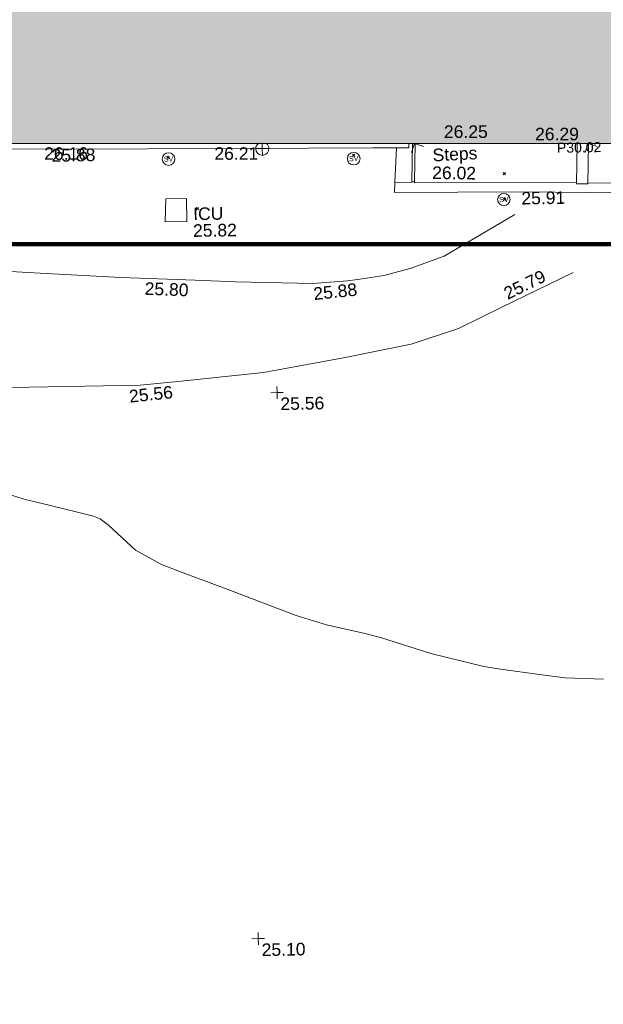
# Model space of a CAD drawing. Header units: millimetres. Extents: x -290717 to 520720, y -88450 to 287762.
# Tile 59 of 256: x -156196 to -138762, y 22935 to 52334. Entities that reach past the tile are written whole.
import ezdxf

# ---------------------------------------------------------------- set-up
doc = ezdxf.new("R2010")
doc.units = ezdxf.units.MM
doc.linetypes.add('IMPORT-UG_ELEC_STREET LIGHTING_QLB2 _2_', pattern=[2700, 1500, -300, 0, -250, 150, -300, 0, -200])
for name, color, linetype, lineweight, true_color in [('00_TOPO_LEVEL_SPOT', 7, 'Continuous', 9, 0x666666), ('00_TOPO_SERV_IC', 5, 'Continuous', 9, 0x0000ff), ('00_TOPO_SERV_STOP_VALVE', 7, 'Continuous', 9, 0x666666), ('00_TOPO_TOP_OF_WALL', 7, 'Continuous', 9, 0x666666), ('00_TOPO_WALL', 7, 'Continuous', 9, 0x7c00a5), ('00_UAV_BUILDING_OUTLINE', 5, 'Continuous', 9, 0x0000ff), ('00_UAV_CONCRETE', 9, 'Continuous', 9, 0x808080), ('00_UAV_SLOPE_BOTTOM', 30, 'Continuous', 9, 0xff7f00), ('00_UAV_SLOPE_TOP', 40, 'Continuous', 9, 0xffbf00), ('00_UAV_STEPS', 7, 'Continuous', 9, 0x666666), ('00_UAV_WALL', 7, 'Continuous', 9, 0x7c00a5), ('01_DTM_CONTOUR_MNR', 7, 'Continuous', 9, 0xa5a552), ('12333-PUM-2D-U-0001-C01 - Rev2_REVIT IMPORT_dwg', 7, 'Continuous', 9, 0x767676), ('A_RHA_Line', 7, 'Continuous', 9, 0x00a600)]:
    doc.layers.add(name, color=color, linetype=linetype, lineweight=lineweight, true_color=true_color)
for name, color, linetype, lineweight in [('A_RHA_Detail', 7, 'Continuous', 9), ('GEN-TEXT', 7, 'Continuous', 9), ('PARAPET_LVL', 7, 'Continuous', 9)]:
    doc.layers.add(name, color=color, linetype=linetype, lineweight=lineweight)
doc.styles.add('Arial_3', font='arial.ttf', dxfattribs={"height": 300})
doc.styles.add('Swis721 Lt BT', font='swissl.ttf', dxfattribs={"height": 400})
doc.styles.add('Swis721 Lt BT_2', font='swissl.ttf', dxfattribs={"height": 375})

# ---------------------------------------------------------------- blocks, each defined once
blk = doc.blocks.new('12333-PUM-2D-U-0001-C01 - Rev2_REVIT IMPORT_dwg_MM-2077200-Site Location Plan Existing')
at = {"layer": '00_TOPO_LEVEL_SPOT', "color": 254, "true_color": 0xcccccc, "flags": 128}
for points in [[(0, -500), (0, 0), (-500, 0)], [(500, 0), (0, 0), (0, 500)]]:
    blk.add_lwpolyline(points, dxfattribs=at)
blk = doc.blocks.new('12333-PUM-2D-U-0001-C01 - Rev2_REVIT IMPORT_dwg_TOW-V48-Site Location Plan Existing')
at = {"layer": '00_TOPO_TOP_OF_WALL', "color": 254, "true_color": 0xcccccc, "flags": 128}
for points in [[(0, 400), (0, 0), (-525, 0)], [(525, 0), (0, 0), (0, -525)]]:
    blk.add_lwpolyline(points, dxfattribs=at)
at = {"layer": '00_TOPO_TOP_OF_WALL', "color": 254, "true_color": 0xcccccc}
for start, end in [(122.27752, 360), (360, 49.41551)]:
    blk.add_arc((0, 0), 525, start, end, dxfattribs=at)
blk = doc.blocks.new('12333-PUM-2D-U-0001-C01 - Rev2_REVIT IMPORT_dwg_MSL_Sluice_Valve_SYM-2077246-Site Location Plan Existing')
at = {"layer": '00_TOPO_SERV_STOP_VALVE', "color": 254, "true_color": 0xcccccc}
blk.add_circle((0, 0), 500, dxfattribs=at)
at = {"layer": '00_TOPO_SERV_STOP_VALVE', "insert": (0, 199), "char_height": 400, "width": 785.11, "attachment_point": 2, "line_spacing_factor": 1.005062, "style": 'Swis721 Lt BT'}
blk.add_mtext('SV', dxfattribs=at)
blk = doc.blocks.new('12333-PUM-2D-U-0001-C01 - Rev2_REVIT IMPORT_dwg_MSL_Node_Linework_1-V49-Site Location Plan Existing')
at = {"layer": '00_UAV_STEPS', "color": 254, "true_color": 0xcccccc, "flags": 128}
blk.add_lwpolyline([(705, -257), (0, 0), (-257, -705)], dxfattribs=at)
blk = doc.blocks.new('12333-PUM-2D-U-0001-C01 - Rev2_REVIT IMPORT_dwg_MGS62954_T2_Galway_ITM_3d_Rev1-2077680-Site Location Plan Existing')
at = {"layer": '00_TOPO_SERV_IC', "color": 254, "true_color": 0xcccccc}
for p, q in [((533750939, 725604365), (533750977, 725605051)), ((533751587, 725605051), (533750977, 725605051)), ((533751587, 725604365), (533751587, 725605051)), ((533750939, 725604365), (533751587, 725604365))]:
    blk.add_line(p, q, dxfattribs=at)
at = {"layer": '00_TOPO_WALL', "color": 254, "true_color": 0xcccccc, "flags": 128}
for points in [[(533724727, 725607155), (533724727, 725606983), (533727858, 725606929), (533738599, 725606758), (533747581, 725606594)], [(533747581, 725606594), (533753326, 725606508), (533757185, 725606459), (533758258, 725606443), (533758257, 725606572)], [(533757819, 725605429), (533757805, 725605121), (533761592, 725605073), (533766662, 725604935), (533772060, 725604860), (533776234, 725604783), (533776979, 725604780), (533776994, 725605687), (533777010, 725606481), (533776770, 725606487)]]:
    blk.add_lwpolyline(points, dxfattribs=at)
at = {"layer": '00_UAV_CONCRETE', "color": 254, "true_color": 0xcccccc}
blk.add_line((533757819, 725605429), (533757890, 725606448), dxfattribs=at)
at = {"layer": '00_UAV_SLOPE_BOTTOM', "color": 254, "true_color": 0xcccccc, "flags": 128}
for points in [[(533756196, 725600211), (533758222, 725600581), (533759646, 725601025), (533760956, 725601638), (533763103, 725602642)], [(533756196, 725600211), (533753795, 725599814), (533751239, 725599594), (533750105, 725599496), (533746244, 725599494)]]:
    blk.add_lwpolyline(points, dxfattribs=at)
at = {"layer": '00_UAV_SLOPE_TOP', "color": 254, "true_color": 0xcccccc, "flags": 128}
blk.add_lwpolyline([(533761387, 725604403), (533759253, 725603192), (533758232, 725602839), (533757445, 725602643), (533756795, 725602563), (533756360, 725602510), (533755316, 725602445), (533753006, 725602537), (533751804, 725602601), (533749590, 725602720), (533746816, 725602926), (533744794, 725603076), (533741826, 725603237), (533740005, 725603336), (533736829, 725603388), (533734633, 725603424), (533731830, 725603415), (533731316, 725603414)], dxfattribs=at)
at = {"layer": '00_UAV_STEPS', "color": 254, "true_color": 0xcccccc}
for p, q in [((533758330, 725605432), (533758368, 725606570)), ((533758445, 725606569), (533758407, 725605432)), ((533763245, 725605280), (533763283, 725606485)), ((533763626, 725606479), (533763588, 725605280)), ((533758407, 725605432), (533758330, 725605432)), ((533763588, 725605280), (533763245, 725605280))]:
    blk.add_line(p, q, dxfattribs=at)
at = {"layer": '00_UAV_WALL', "color": 254, "true_color": 0xcccccc}
for p, q in [((533757819, 725605429), (533758319, 725605406)), ((533758395, 725605404), (533763247, 725605315))]:
    blk.add_line(p, q, dxfattribs=at)
at = {"layer": '00_UAV_WALL', "color": 254, "true_color": 0xcccccc, "flags": 128}
blk.add_lwpolyline([(533776770, 725606487), (533776704, 725605081), (533773112, 725605133), (533770906, 725605166), (533768113, 725605220), (533763598, 725605309)], dxfattribs=at)
at = {"layer": '01_DTM_CONTOUR_MNR', "color": 254, "true_color": 0xcccccc, "flags": 128}
blk.add_lwpolyline([(533763791, 725590481), (533762650, 725590541), (533761952, 725590642), (533760650, 725590841), (533760228, 725590918), (533758650, 725591340), (533757151, 725591841), (533756650, 725591978), (533755553, 725592243), (533754650, 725592541), (533754079, 725592769), (533752650, 725593340), (533751221, 725593911), (533750650, 725594139), (533749888, 725594578), (533749089, 725595340), (533748842, 725595532), (533748650, 725595614), (533747288, 725595978), (533746650, 725596139), (533745741, 725596431)], dxfattribs=at)
at = {"xscale": 0.375, "yscale": 0.375, "zscale": 0.375}
for name, p in [('12333-PUM-2D-U-0001-C01 - Rev2_REVIT IMPORT_dwg_TOW-V48-Site Location Plan Existing', (533753880, 725606498)), ('12333-PUM-2D-U-0001-C01 - Rev2_REVIT IMPORT_dwg_MSL_Node_Linework_1-V49-Site Location Plan Existing', (533758427, 725606569)), ('12333-PUM-2D-U-0001-C01 - Rev2_REVIT IMPORT_dwg_MSL_Node_Linework_1-V49-Site Location Plan Existing', (533763620, 725606479)), ('12333-PUM-2D-U-0001-C01 - Rev2_REVIT IMPORT_dwg_MSL_Sluice_Valve_SYM-2077246-Site Location Plan Existing', (533751075, 725606235)), ('12333-PUM-2D-U-0001-C01 - Rev2_REVIT IMPORT_dwg_MSL_Sluice_Valve_SYM-2077246-Site Location Plan Existing', (533756606, 725606151)), ('12333-PUM-2D-U-0001-C01 - Rev2_REVIT IMPORT_dwg_MSL_Sluice_Valve_SYM-2077246-Site Location Plan Existing', (533761069, 725604853)), ('12333-PUM-2D-U-0001-C01 - Rev2_REVIT IMPORT_dwg_MM-2077200-Site Location Plan Existing', (533754193, 725599206)), ('12333-PUM-2D-U-0001-C01 - Rev2_REVIT IMPORT_dwg_MM-2077200-Site Location Plan Existing', (533753348, 725582915))]:
    blk.add_blockref(name, p, dxfattribs=at)
at = {"layer": '00_TOPO_LEVEL_SPOT', "char_height": 375, "width": 1495.9, "attachment_point": 1, "line_spacing_factor": 1.005062, "style": 'Swis721 Lt BT_2'}
for s, insert in [('25.56', (533754288, 725599059)), ('25.10', (533753443, 725582768))]:
    blk.add_mtext(s, dxfattribs=dict(at, insert=insert))
at = {"layer": '00_TOPO_SERV_IC', "color": 251, "true_color": 0x666666, "char_height": 375, "attachment_point": 1, "line_spacing_factor": 1.005062, "style": 'Swis721 Lt BT_2'}
for s, insert, width in [('ICU', (533751782, 725604773), 1021.01), ('25.82', (533751768, 725604273), 1495.9)]:
    blk.add_mtext(s, dxfattribs=dict(at, insert=insert, width=width))
at = {"layer": '00_TOPO_WALL', "color": 251, "true_color": 0x666666, "char_height": 375, "width": 1495.9, "attachment_point": 1, "line_spacing_factor": 1.005062, "style": 'Swis721 Lt BT_2'}
for s, insert in [('25.88', (533747581, 725606589)), ('25.91', (533761592, 725605068))]:
    blk.add_mtext(s, dxfattribs=dict(at, insert=insert))
at = {"layer": '00_UAV_BUILDING_OUTLINE', "color": 251, "true_color": 0x666666, "char_height": 375, "width": 1495.9, "attachment_point": 1, "rotation": 359.0054, "line_spacing_factor": 1.005062, "style": 'Swis721 Lt BT_2'}
for s, insert in [('26.25', (533759317, 725607097)), ('26.29', (533762038, 725606979)), ('26.16', (533747365, 725606652)), ('26.21', (533752450, 725606564))]:
    blk.add_mtext(s, dxfattribs=dict(at, insert=insert))
at = {"layer": '00_UAV_SLOPE_BOTTOM', "color": 251, "true_color": 0x666666, "char_height": 375, "width": 1495.9, "attachment_point": 1, "line_spacing_factor": 1.005062, "style": 'Swis721 Lt BT_2'}
for s, insert, rotation in [('25.79', (533760973, 725602192), 25.0677), ('25.56', (533749757, 725599356), 4.9255)]:
    blk.add_mtext(s, dxfattribs=dict(at, insert=insert, rotation=rotation))
at = {"layer": '00_UAV_SLOPE_TOP', "color": 251, "true_color": 0x666666, "char_height": 375, "width": 1495.9, "attachment_point": 1, "line_spacing_factor": 1.005062, "style": 'Swis721 Lt BT_2'}
for s, insert, rotation in [('25.80', (533750304, 725602572), 356.9335), ('25.88', (533755315, 725602322), 5.0637)]:
    blk.add_mtext(s, dxfattribs=dict(at, insert=insert, rotation=rotation))
at = {"layer": '00_UAV_STEPS', "char_height": 375, "attachment_point": 1, "line_spacing_factor": 1.005062, "style": 'Swis721 Lt BT_2'}
for s, insert, width, rotation in [('Steps', (533758955, 725606401), 1552.89, 1.945), ('26.02', (533758948, 725605880), 1495.9, 358.1535)]:
    blk.add_mtext(s, dxfattribs=dict(at, insert=insert, width=width, rotation=rotation))
blk = doc.blocks.new('12333-PUM-2D-U-0001-C01 - Rev2_REVIT IMPORT_dwg-1620468-Site Location Plan Existing')
at = {"layer": 'GEN-TEXT', "color": 253, "true_color": 0xaaaaaa}
for p, q in [((109944, -9605), (110015, -9534)), ((110015, -9605), (109944, -9534)), ((115488, -9643), (115559, -9572)), ((115559, -9643), (115488, -9572)), ((119979, -10262), (120050, -10191)), ((120050, -10262), (119979, -10191)), ((110798, -11150), (110869, -11079)), ((110869, -11150), (110798, -11079)), ((119982, -11028), (120053, -10957)), ((120053, -11028), (119982, -10957))]:
    blk.add_line(p, q, dxfattribs=at)
blk.add_blockref('12333-PUM-2D-U-0001-C01 - Rev2_REVIT IMPORT_dwg_MGS62954_T2_Galway_ITM_3d_Rev1-2077680-Site Location Plan Existing', (-533641080, -725615854))
at = {"layer": 'PARAPET_LVL', "insert": (121601, -9336), "char_height": 300, "width": 1590.34, "attachment_point": 1, "line_spacing_factor": 0.941778, "style": 'Arial_3'}
blk.add_mtext('P30.02', dxfattribs=at)

msp = doc.modelspace()

# ---------------------------------------------------------------- hatches: boundary and pattern name
at = {"layer": 'A_RHA_Detail', "true_color": 0xc0c0c0}
h = msp.add_hatch(color=9, dxfattribs=at)
h.paths.add_polyline_path([(-80881, -68503), (-80401, -68483), (-80401, -62985), (-24475, -63009), (-24456, -50840), (-36623, -50832), (-36623, -44229), (-50959, -44214), (-50959, -42574), (-54564, -42571), (-54566, -45054), (-92409, -45027), (-92412, -49202), (-100062, -49202), (-100052, -64853), (-86121, -64853), (-86092, -62958), (-84861, -62958), (-84855, -68240), (-80871, -68240)])
h.paths.add_polyline_path([(-137239, -68462), (-132720, -68433), (-132847, -62850), (-130455, -62917), (-130498, -61356), (-117581, -61423), (-117492, -49184), (-125137, -49178), (-125134, -45033), (-163007, -45006), (-163007, -44090), (-163124, -44090), (-163123, -42384), (-166564, -42384), (-166565, -44044), (-193158, -44025), (-193195, -62864), (-137270, -62917), (-137254, -65680)])
h.paths.add_polyline_path([(120311, -32334), (120312, -31611), (133451, -31638), (133469, -19718), (121296, -19692), (121320, -8191), (112277, -8172), (112263, -14811), (78286, -14740), (78293, -8167), (76546, -8163), (69356, -8153), (69354, -9157), (68373, -9155), (68373, -13706), (69334, -13708), (69325, -16250), (66623, -16250), (66620, -17995), (65989, -17995), (65985, -19731), (57152, -19712), (57127, -31560), (70278, -31587), (70278, -32272), (78264, -32285), (78267, -31020), (112336, -31091), (112336, -32318), (119781, -32333)])
h.paths.add_polyline_path([(7504, -1791), (15482, -674), (15484, 148), (56188, 206), (56156, 14338), (18017, 14236), (17968, 34313), (21727, 34324), (21709, 40608), (18010, 40608), (17996, 45484), (9770, 45421), (3966, 45443), (3985, 14177), (1023, 14177), (-277, 14191), (-232, 5977), (-226, 194), (1220, 180), (7478, 143), (7489, -674)])
h.paths.add_polyline_path([(77756, 53), (77730, 1700), (94464, 1660), (94606, 17991), (88810, 18015), (88800, 14437), (69414, 14458), (69377, 100), (70761, 92)])
h.paths.add_polyline_path([(61252, 46454), (105775, 46473), (105768, 61853), (92285, 61853), (92309, 65784), (96107, 65768), (96060, 75209), (101085, 75072), (104988, 74765), (108404, 74364), (112009, 73787), (115645, 73050), (116891, 72762), (120209, 71893), (120865, 71704), (124136, 70670), (127436, 69481), (127820, 69395), (128274, 69332), (128732, 69307), (129190, 69320), (129645, 69372), (130095, 69461), (130535, 69588), (130963, 69751), (131376, 69950), (131771, 70182), (132163, 70461), (132496, 70742), (132821, 71065), (133117, 71414), (133384, 71787), (133617, 72179), (133817, 72591), (133983, 73018), (134112, 73458), (134204, 73907), (134258, 74362), (134273, 74820), (134251, 75277), (134190, 75731), (134091, 76179), (133955, 76617), (133783, 77041), (133576, 77450), (133336, 77840), (133064, 78209), (132762, 78554), (132432, 78872), (132077, 79161), (131698, 79420), (131300, 79646), (131094, 79746), (132146, 83110), (122788, 86283), (121604, 82800), (117096, 83871), (116842, 83526), (116121, 91222), (110238, 91274), (110194, 90435), (104988, 90486), (104973, 94310), (103746, 94310), (103840, 122852), (96365, 122932), (96350, 123952), (104556, 123902), (104607, 120249), (125503, 120134), (125662, 137657), (114480, 137699), (114382, 129150), (104644, 129188), (104578, 126217), (101184, 126159), (101265, 135959), (89967, 135989), (89928, 125824), (93631, 125841), (93581, 122932), (88697, 122905), (88679, 95739), (86378, 95739), (86378, 96178), (83280, 96201), (83274, 95736), (70170, 95733), (70166, 96272), (66675, 96257), (66655, 95756), (65785, 95756), (65888, 117471), (53473, 117488), (53434, 98570), (40649, 98570), (40610, 94406), (38854, 94410), (38849, 89464), (40612, 89518), (40665, 86258), (38372, 86306), (38370, 76901), (50938, 76944), (50923, 74599), (56485, 74589), (56485, 75195), (92465, 75233), (92646, 71767), (89811, 69363), (85313, 69361), (85313, 66907), (75210, 66903), (75210, 63816), (70819, 63816), (70819, 64253), (69457, 64253), (69456, 66902), (61303, 66899), (61305, 63970), (70500, 63970), (70500, 61853), (61246, 61849), (61252, 46455)])
h.paths.add_polyline_path([(-17153, 48569), (-17153, 60770), (-29363, 60775), (-29363, 67399), (-43507, 67405), (-43489, 69093), (-45766, 69109), (-45794, 67405), (-47272, 67404), (-47272, 66455), (-86005, 66469), (-86007, 60522), (-92663, 60522), (-92667, 50184), (-79752, 50180), (-79752, 48591), (-17158, 48569)])
h.paths.add_polyline_path([(-201056, 48629), (-138378, 48635), (-138378, 50133), (-125468, 50134), (-125469, 60566), (-132187, 60566), (-132187, 66533), (-170643, 66806), (-170643, 67739), (-200340, 67489), (-200349, 60828), (-201058, 60828), (-201057, 51102)])
h.paths.add_polyline_path([(-240052, 54769), (-239444, 54811), (-239187, 54842), (-238765, 54941), (-238382, 55122), (-237990, 55355), (-237269, 55936), (-237030, 56229), (-236793, 56569), (-236555, 57004), (-236433, 57267), (-236300, 57753), (-236251, 58017), (-236236, 58516), (-236233, 58988), (-236214, 59823), (-236364, 59821), (-236634, 60698), (-236392, 61432), (-236225, 61435), (-236202, 62638), (-232564, 62639), (-232564, 63049), (-232732, 63049), (-232860, 63458), (-232732, 63914), (-232561, 63914), (-232522, 70598), (-240629, 70599), (-240630, 72351), (-246413, 72347), (-246413, 70616), (-254450, 70619), (-254455, 70754), (-254470, 73192), (-263883, 73268), (-263902, 68261), (-263715, 68260), (-263553, 67820), (-263719, 67392), (-263914, 67392), (-263957, 58634), (-260181, 58611), (-260192, 56354), (-257185, 56339), (-257213, 57093), (-257339, 57093), (-257471, 57532), (-257339, 58062), (-257203, 58064), (-257174, 58599), (-256478, 58575), (-256478, 58789), (-256013, 58912), (-255397, 58781), (-255397, 58596), (-243810, 58586), (-243805, 58352), (-243741, 57885), (-243619, 57422), (-243424, 56944), (-243247, 56608), (-243003, 56250), (-242732, 55933), (-242372, 55603), (-242141, 55425), (-241805, 55217), (-241529, 55077), (-241101, 54917), (-240836, 54841), (-240453, 54789), (-240203, 54777)])
h.paths.add_polyline_path([(40277, 59895), (40329, 69197), (36589, 69218), (36619, 74674), (32264, 74687), (32233, 69156), (11917, 69270), (11967, 78219), (29088, 78123), (29143, 88141), (15719, 88216), (15733, 90590), (4594, 90652), (4525, 78265), (10097, 78234), (10077, 74773), (4548, 74804), (4466, 60107), (19126, 60025), (19140, 62528), (31739, 62457), (31725, 59943), (38370, 59906)])
h.paths.add_polyline_path([(-246083, 72334), (-246083, 72334), (-246208, 72334)])
h.paths.add_polyline_path([(-114575, 112178), (-114575, 112178), (-114707, 115802)])
h.paths.add_polyline_path([(-154700, 101760), (-114382, 101776), (-114382, 106927), (-113756, 106927), (-113758, 111847), (-114432, 111847), (-114432, 112178), (-114575, 112178), (-114579, 121707), (-123057, 121707), (-123069, 156453), (-119381, 156454), (-119381, 160166), (-115501, 160167), (-115503, 166207), (-132412, 166600), (-132412, 166666), (-135275, 166665), (-135275, 166628), (-135911, 166628), (-135911, 166352), (-152521, 166346), (-152518, 159143), (-150699, 159118), (-150756, 122561), (-151059, 122561), (-151061, 121302), (-154138, 121373), (-154138, 121865), (-154704, 121867), (-154689, 119352), (-154746, 119352), (-154746, 118722), (-160794, 118749), (-160794, 119411), (-163852, 119422), (-163855, 118762), (-167569, 118779), (-166635, 124395), (-166844, 124471), (-167569, 124708), (-168028, 124841), (-168631, 124991), (-169238, 125117), (-169850, 125220), (-170466, 125298), (-171089, 125352), (-171704, 125381), (-172325, 125386), (-172782, 125375), (-173402, 125337), (-174019, 125276), (-174634, 125190), (-175245, 125081), (-176047, 124896), (-176665, 124725), (-177045, 124609), (-177632, 124405), (-176665, 118819), (-177559, 118822), (-177662, 125263), (-176365, 126543), (-159462, 126320), (-157058, 128609), (-157061, 136153), (-158639, 137740), (-159352, 137740), (-161634, 140201), (-168728, 140257), (-171035, 137943), (-174184, 137943), (-176460, 140292), (-177342, 140292), (-177342, 140358), (-183429, 140356), (-185922, 137917), (-185922, 131757), (-186907, 131757), (-187725, 130810), (-187724, 127376), (-186481, 126305), (-186479, 122327), (-185176, 121059), (-180304, 121059), (-180304, 118802), (-193555, 118802), (-193555, 133118), (-192594, 133118), (-192594, 134201), (-192225, 134201), (-192226, 136615), (-192595, 136615), (-192595, 137734), (-193589, 137734), (-193589, 147475), (-193163, 147493), (-192607, 147551), (-192360, 147590), (-192200, 147617), (-191883, 147683), (-191569, 147762), (-191020, 147932), (-190951, 147956), (-190648, 148071), (-190350, 148198), (-190057, 148336), (-189770, 148486), (-189375, 148717), (-189133, 148873), (-188868, 149059), (-188610, 149255), (-188355, 149465), (-188080, 149714), (-187885, 149902), (-187538, 150274), (-187446, 150378), (-187241, 150629), (-187046, 150888), (-186862, 151154), (-186546, 151670), (-186524, 151707), (-163675, 151670), (-163688, 148134), (-157304, 148136), (-157304, 155760), (-157557, 155765), (-157556, 166678), (-187009, 166700), (-187013, 162054), (-188707, 162045), (-188706, 155022), (-188738, 154651), (-188799, 154283), (-188857, 154035), (-188966, 153679), (-189103, 153333), (-189266, 152998), (-189455, 152677), (-189645, 152421), (-189917, 152104), (-190213, 151809), (-190531, 151539), (-190869, 151294), (-191225, 151076), (-191598, 150887), (-192093, 150683), (-192485, 150570), (-192904, 150482), (-193187, 150441), (-193594, 150407), (-193595, 151460), (-205369, 151455), (-205354, 113350), (-207187, 113349), (-207184, 105991), (-205313, 105991), (-205311, 101770), (-175489, 101781), (-175489, 110890), (-154703, 110898), (-154701, 103310)])
h.paths.add_polyline_path([(193736, 113048), (208865, 114991), (208976, 114127), (216448, 115086), (216039, 118272), (232649, 120405), (233426, 114352), (240632, 115278), (239855, 121330), (256407, 123456), (257092, 118089), (264572, 119041), (261878, 138525), (259179, 138222), (259197, 137439), (254686, 136897), (255413, 131315), (240853, 129522), (239771, 137919), (240650, 138010), (240062, 142777), (239166, 142685), (237631, 151018), (266173, 154561), (271297, 142612), (276532, 144861), (274942, 148528), (302075, 160135), (300216, 164320), (301528, 164907), (300405, 167478), (299017, 166946), (295627, 174519), (294333, 177537), (287289, 174519), (289428, 169661), (272957, 162557), (271943, 164897), (267016, 162764), (268502, 159357), (265200, 157946), (226856, 153147), (227510, 148852), (228281, 141179), (227302, 141050), (227895, 136433), (228749, 136524), (229602, 128024), (217691, 126494), (217642, 126874), (215139, 126553), (215195, 126113), (215016, 126090), (214841, 127450), (192259, 124549), (193486, 114991)])
h.paths.add_polyline_path([(-78076, 117606), (-78076, 117610), (-78070, 129486), (-74723, 129478), (-74723, 125436), (-48016, 125380), (-47997, 135873), (-61198, 135902), (-74715, 135924), (-74724, 131865), (-78070, 131873), (-78063, 149550), (-58292, 149542), (-58292, 148946), (-37708, 148938), (-37708, 159740), (-44148, 159743), (-44148, 162961), (-49830, 162961), (-49831, 160632), (-78494, 160644), (-78494, 161615), (-78739, 161615), (-78692, 168188), (-90845, 168127), (-90963, 152687), (-89065, 152686), (-89080, 117610), (-78375, 117606)])
h.paths.add_polyline_path([(69255, 129236), (69260, 136168), (86068, 136131), (86009, 164703), (58790, 164724), (58790, 170119), (54460, 170122), (54457, 166153), (47042, 166159), (47041, 164669), (39173, 164675), (39173, 164079), (17015, 164095), (17002, 147267), (12660, 147267), (12654, 139138), (17031, 139135), (17025, 129935), (39191, 129919), (39191, 129258), (69014, 129236)])
h.paths.add_polyline_path([(39266, 139468), (33051, 139484), (33088, 153428), (39278, 153412), (39278, 152830), (43058, 152820), (43025, 140093), (39267, 140093)])
h.paths.add_polyline_path([(1980, 189123), (18699, 189180), (18678, 195254), (24349, 195273), (24335, 199551), (28830, 199566), (28798, 208816), (24335, 208806), (24334, 209113), (16812, 209088), (16807, 208844), (6772, 208809), (6797, 201489), (-8471, 201437), (-8471, 200429), (-11856, 200418), (-11824, 190892), (-7615, 190905), (-7615, 190171), (-4609, 190169), (-4608, 190917), (1973, 190939), (1977, 189837)])
h.paths.add_polyline_path([(-20506, 190640), (-20122, 206347), (-41550, 207015), (-41462, 210450), (-31391, 210152), (-31079, 223863), (-44305, 224231), (-44491, 211866), (-47510, 211943), (-47723, 203659), (-47076, 203635), (-47175, 199532), (-46801, 199520), (-46874, 195479), (-44600, 195425), (-44686, 192243), (-38074, 192136), (-38104, 191127), (-21538, 190669)])
h.paths.add_polyline_path([(16801, 195962), (9657, 196015), (9644, 199514), (11632, 199486), (11632, 203322), (16807, 203391), (16801, 195984)])
h.paths.add_polyline_path([(122085, 200536), (122088, 206386), (125211, 206386), (125211, 206646), (126203, 206646), (126203, 207041), (130401, 206979), (130444, 209883), (126203, 209946), (126203, 214624), (127365, 214624), (127365, 225380), (126160, 225380), (126207, 241475), (119483, 241496), (119479, 246182), (109944, 246175), (109953, 233033), (115001, 233033), (115000, 208653), (112026, 208653), (112024, 200539), (122025, 200536)])
h.paths.add_polyline_path([(30087, 200987), (38031, 201029), (38031, 202923), (38110, 202923), (38067, 208828), (38013, 208828), (38012, 209013), (30045, 208970), (30061, 205986)])
h.paths.add_polyline_path([(195986, 205662), (202897, 206052), (202677, 209946), (195766, 209555)])
h.paths.add_polyline_path([(-91652, 206393), (-79454, 206433), (-79629, 238246), (-68904, 238215), (-68919, 246314), (-68757, 246313), (-68755, 246639), (-79620, 246651), (-79607, 247344), (-82155, 247318), (-82155, 247488), (-91641, 247473), (-91639, 246846), (-131470, 246641), (-131470, 250160), (-142857, 250177), (-142864, 246220), (-165119, 246272), (-165040, 253908), (-178677, 253930), (-178700, 238177), (-138599, 238209), (-138548, 206628), (-126647, 206572), (-126667, 234826), (-124963, 234826), (-124969, 234688), (-91596, 234664), (-91651, 207156)])
h.paths.add_polyline_path([(142124, 209114), (152768, 209127), (152745, 227013), (142101, 226999), (142122, 210583)])
h.paths.add_polyline_path([(168999, 209275), (169027, 226860), (161687, 226877), (161648, 209291), (168847, 209275)])
h.paths.add_polyline_path([(49761, 218477), (49794, 223316), (41274, 223363), (41274, 223291), (32187, 223352), (32202, 225553), (20082, 225635), (20035, 218708), (31566, 218630), (31566, 218599), (49547, 218478)])
h.paths.add_polyline_path([(162362, 234154), (162367, 241590), (135261, 241631), (135249, 234198), (160249, 234157)])
h.paths.add_polyline_path([(176459, 246710), (176516, 252173), (168884, 252253), (168935, 257069), (164355, 257117), (164296, 251512), (164417, 251511), (164368, 246837), (172300, 246753)])

# ---------------------------------------------------------------- linework, layer by layer
at = {"layer": 'A_RHA_Line', "color": 7}
for p, q in [((-158968, 48633), (-153968, 48633)), ((-153968, 48633), (-148968, 48634)), ((-148968, 48634), (-143968, 48634)), ((-143968, 48634), (-138968, 48635)), ((-138968, 48635), (-138378, 48635))]:
    msp.add_line(p, q, dxfattribs=at)
at = {"layer": 'A_RHA_Line', "color": 1, "lineweight": 140, "true_color": 0xff0000}
msp.add_line((-122493, 45632), (-217182, 45632), dxfattribs=at)

# ---------------------------------------------------------------- block references
at = {"layer": '12333-PUM-2D-U-0001-C01 - Rev2_REVIT IMPORT_dwg', "color": 254, "linetype": 'IMPORT-UG_ELEC_STREET LIGHTING_QLB2 _2_', "true_color": 0xffd4d4, "rotation": 0.9999999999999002}
msp.add_blockref('12333-PUM-2D-U-0001-C01 - Rev2_REVIT IMPORT_dwg-1620468-Site Location Plan Existing', (-261895, 55870), dxfattribs=at)

doc.saveas('drawing.dxf')
